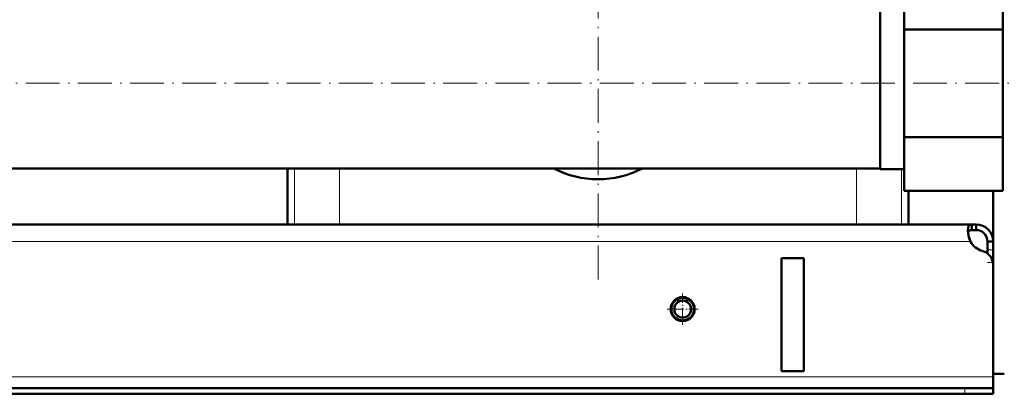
# Model space of a CAD drawing. Extents: x -1351 to 1763, y -1300 to 612.
# Tile 43 of 80: x 237 to 586, y -276 to -143. Entities that reach past the tile are written whole.
import ezdxf

# ---------------------------------------------------------------- set-up
doc = ezdxf.new("R2010")
doc.units = 0
doc.linetypes.add('DASHDOT', pattern=[18.5, 12, -3, 0.5, -3])

msp = doc.modelspace()

# ---------------------------------------------------------------- linework, layer by layer
at = {"color": 7, "linetype": 'DASHDOT', "lineweight": 18}
for p, q in [((441.6, -234.93), (441.6, -0.81)), ((-427.25, -165.42), (638.95, -165.42))]:
    msp.add_line(p, q, dxfattribs=at)
at = {"color": 7, "lineweight": 50}
for p, q in [((550.1, -127.32), (550.1, -146.37)), ((585.1, -127.32), (585.1, -146.37)), ((541.6, -180.03), (541.6, -134.96)), ((550.1, -146.37), (585.1, -146.37)), ((550.1, -146.37), (550.1, -184.48)), ((585.1, -146.37), (585.1, -184.48)), ((541.6, -195.88), (541.6, -180.03)), ((550.1, -184.48), (585.1, -184.48)), ((550.1, -184.48), (550.1, -203.53)), ((585.1, -184.48), (585.1, -203.53)), ((-298.4, -195.57), (541.6, -195.57)), ((331.6, -215.42), (331.6, -195.57)), ((541.6, -195.88), (550.1, -195.88)), ((550.1, -203.53), (585.1, -203.53)), ((551.6, -215.42), (551.6, -203.53)), ((581.6, -229.67), (581.6, -203.53)), ((574.07, -215.42), (-330.86, -215.42)), ((333.99, -215.42), (331.6, -215.42)), ((349.99, -215.42), (333.99, -215.42)), ((533.22, -215.42), (349.99, -215.42)), ((549.21, -215.42), (533.22, -215.42)), ((551.6, -215.42), (549.21, -215.42)), ((574.07, -215.42), (574.07, -217.42)), ((575.6, -215.42), (574.07, -215.42)), ((575.6, -215.42), (575.6, -217.42)), ((575.6, -217.42), (574.07, -217.42)), ((579.6, -221.42), (579.6, -224.42)), ((581.6, -221.42), (579.6, -221.42)), ((581.6, -221.42), (581.6, -224.42)), ((579.6, -224.42), (579.6, -225.67)), ((581.6, -224.42), (581.6, -228.94)), ((514.6, -227.42), (506.6, -227.42)), ((506.6, -227.42), (506.6, -267.42)), ((514.6, -227.42), (514.6, -267.42)), ((581.6, -228.94), (581.6, -268.42)), ((581.6, -229.67), (581.6, -269.42)), ((514.6, -267.42), (506.6, -267.42)), ((585.6, -268.42), (581.6, -268.42)), ((581.6, -269.42), (581.6, -273.42)), ((571.6, -273.42), (-328.4, -273.42)), ((-328.4, -275.42), (571.6, -275.42)), ((571.6, -273.42), (581.6, -273.42)), ((571.6, -275.42), (581.6, -275.42)), ((581.6, -273.42), (581.6, -275.42))]:
    msp.add_line(p, q, dxfattribs=at)
at = {"color": 7, "lineweight": 18}
for p, q in [((333.99, -195.57), (333.99, -215.42)), ((349.99, -195.57), (349.99, -215.42)), ((533.22, -195.57), (533.22, -215.42)), ((549.21, -195.88), (549.21, -215.42)), ((573.57, -221.42), (-330.37, -221.42)), ((581.6, -224.42), (579.6, -224.42)), ((581.6, -228.94), (581.55, -228.94)), ((581.6, -269.42), (-338.4, -269.42)), ((571.6, -273.42), (571.6, -275.42))]:
    msp.add_line(p, q, dxfattribs=at)
at = {"color": 7, "linetype": 'DASHDOT', "lineweight": 18, "ltscale": 0.060001}
msp.add_line((581.8, -228.94), (579.4, -228.94), dxfattribs=at)
at = {"color": 7, "linetype": 'DASHDOT', "lineweight": 18, "ltscale": 0.27625}
msp.add_line((471.6, -239.9), (471.6, -250.95), dxfattribs=at)
at = {"color": 7, "linetype": 'DASHDOT', "lineweight": 18, "ltscale": 0.276251}
msp.add_line((477.13, -245.42), (466.08, -245.42), dxfattribs=at)
at = {"color": 7, "linetype": 'DASHDOT', "lineweight": 18, "ltscale": 0.060015}
msp.add_line((571.6, -273.22), (571.6, -275.62), dxfattribs=at)
at = {"color": 7, "lineweight": 50}
for points in [[(574.07, -215.42), (573.81, -215.44), (573.58, -215.5), (573.32, -215.65), (573.1, -215.87), (572.94, -216.18), (572.84, -216.46), (572.78, -216.79), (572.72, -217.55)], [(572.72, -217.55), (572.78, -218.46), (572.94, -219.43), (573.21, -220.44), (573.57, -221.42)], [(574.07, -217.42), (573.76, -217.44), (573.49, -217.5), (573.2, -217.65), (572.97, -217.88), (572.82, -218.18), (572.77, -218.36)]]:
    msp.add_lwpolyline(points, dxfattribs=at)
for radius in [4.25, 4, 3]:
    msp.add_circle((471.6, -245.42), radius, dxfattribs=at)
for centre, radius, start, end in [((441.6, -165.42), 34, 242.4699, 297.5301), ((441.6, -165.42), 34, 242.4699, 297.5301), ((575.6, -221.42), 6, 360, 90), ((583.56, -217.17), 10.86, 186.3219, 203.0666), ((575.6, -221.42), 4, 360, 90), ((579.72, -218.08), 7, 208.487, 254.9151), ((576.6, -229.67), 5, 0, 74.9151)]:
    msp.add_arc(centre, radius, start, end, dxfattribs=at)

doc.saveas('drawing.dxf')
